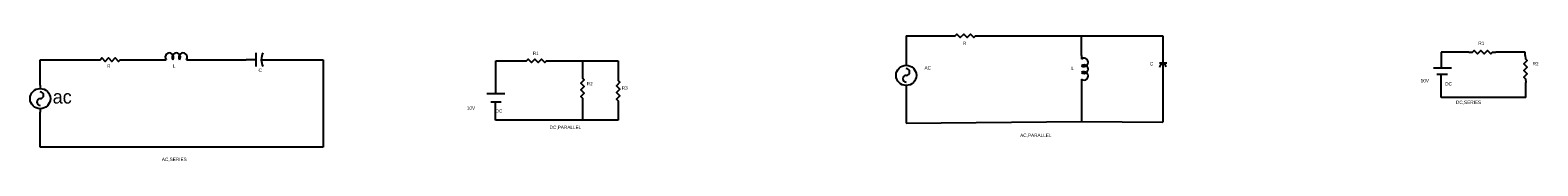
# Model space of a CAD drawing. Header units: inches. Extents: x 22.3 to 44.7, y 10.6 to 12.5.
import ezdxf

# ---------------------------------------------------------------- set-up
doc = ezdxf.new("R2010")
doc.units = ezdxf.units.IN
doc.header["$MEASUREMENT"] = 0

# ---------------------------------------------------------------- blocks, each defined once
blk = doc.blocks.new('Resistor')
at = {"color": 7}
blk.add_lwpolyline([(0, 0), (0.05, 0), (0.075, 0.025), (0.125, -0.025), (0.175, 0.025), (0.225, -0.025), (0.275, 0.025), (0.325, -0.025), (0.35, 0), (0.4, 0)], dxfattribs=at)
blk = doc.blocks.new('Generator - AC')
at = {"color": 7}
for p, q in [((0, 0), (0.05, 0)), ((0.35, 0), (0.4, 0))]:
    blk.add_line(p, q, dxfattribs=at)
blk.add_circle((0.2, 0), 0.15, dxfattribs=at)
for centre, start, end in [((0.15, 0), 0, 180), ((0.25, 0), 180, 0)]:
    blk.add_arc(centre, 0.05, start, end, dxfattribs=at)
blk = doc.blocks.new('Inductor')
at = {"color": 7}
for p, q in [((0, 0), (0.05, 0)), ((0.35, 0), (0.4, 0))]:
    blk.add_line(p, q, dxfattribs=at)
for centre in [(0.1, 0.0375), (0.2, 0.0375), (0.3, 0.0375)]:
    blk.add_arc(centre, 0.0625, 323.1301, 216.8699, dxfattribs=at)
blk = doc.blocks.new('Capacitor')
at = {"color": 7}
for p, q in [((0.15, 0), (0, 0)), ((0.15, -0.1), (0.15, 0.1)), ((0.225, 0), (0.4, 0))]:
    blk.add_line(p, q, dxfattribs=at)
blk.add_arc((0.4375, 0), 0.2125, 151.9275, 208.0725, dxfattribs=at)

msp = doc.modelspace()

# ---------------------------------------------------------------- linework, layer by layer
for p, q in [((35.319, 12.466), (35.995, 12.466)), ((35.319, 12.466), (35.319, 12.054)), ((36.395, 12.466), (37.912, 12.466)), ((37.912, 12.466), (37.912, 12.173)), ((37.912, 12.466), (39.119, 12.466)), ((39.119, 12.466), (39.119, 12.119)), ((22.491, 11.734), (22.491, 12.111)), ((22.491, 12.111), (23.327, 12.111)), ((23.727, 12.111), (24.305, 12.111)), ((24.705, 12.111), (25.54, 12.111)), ((25.94, 12.111), (26.683, 12.111)), ((26.683, 12.111), (26.683, 10.815)), ((29.241, 11.61), (29.241, 12.093)), ((29.241, 12.093), (29.642, 12.093)), ((30.042, 12.093), (30.524, 12.093)), ((30.524, 12.093), (30.524, 11.89)), ((30.524, 12.093), (31.053, 12.093)), ((31.053, 12.093), (31.053, 11.851)), ((39.07, 12.066), (39.177, 12.066)), ((39.119, 12.119), (39.119, 12.066)), ((43.655, 12.224), (43.245, 12.224)), ((43.245, 12.224), (43.245, 11.996)), ((44.489, 12.224), (44.055, 12.224)), ((44.489, 12.175), (44.489, 12.224)), ((39.122, 12.05), (39.122, 11.185)), ((43.128, 11.992), (43.394, 11.992)), ((43.179, 11.897), (43.335, 11.897)), ((43.245, 11.801), (43.245, 11.893)), ((35.319, 11.679), (35.319, 11.172)), ((37.914, 11.771), (37.914, 11.484)), ((43.245, 11.552), (43.245, 11.801)), ((44.495, 11.552), (44.495, 11.775)), ((29.107, 11.61), (29.374, 11.61)), ((29.167, 11.489), (29.32, 11.489)), ((29.237, 11.215), (29.237, 11.482)), ((30.524, 11.49), (30.524, 11.215)), ((31.053, 11.451), (31.053, 11.215)), ((37.914, 11.484), (37.914, 11.193)), ((44.495, 11.552), (43.245, 11.552)), ((22.492, 10.815), (22.491, 11.334)), ((31.053, 11.215), (29.237, 11.215)), ((35.319, 11.172), (37.914, 11.193)), ((37.914, 11.193), (39.122, 11.185)), ((26.683, 10.815), (22.492, 10.815))]:
    msp.add_line(p, q)
msp.add_arc((39.122, 12), 0.0495, 3.9372, 183.9372)

# ---------------------------------------------------------------- block references
for name, p in [('Resistor', (35.995, 12.466)), ('Resistor', (23.327, 12.111)), ('Inductor', (24.305, 12.111)), ('Capacitor', (25.54, 12.111)), ('Resistor', (29.642, 12.093)), ('Resistor', (43.655, 12.224))]:
    msp.add_blockref(name, p)
for name, p, rotation in [('Generator - AC', (35.319, 12.079), 270), ('Inductor', (37.914, 12.171), 270), ('Resistor', (44.489, 12.175), 270.8557412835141), ('Resistor', (30.524, 11.89), 270), ('Resistor', (31.053, 11.851), 270), ('Generator - AC', (22.491, 11.734), 270)]:
    msp.add_blockref(name, p, dxfattribs=dict(rotation=rotation))

# ---------------------------------------------------------------- texts
at = {"attachment_point": 1}
for s, insert, char_height, width in [('\\PR', (36.158, 12.461), 0.05, 0.00545), ('R1', (43.793, 12.38), 0.05, 0.00473), ('R1', (29.786, 12.231), 0.05, 0.01942), ('C', (38.929, 12.075), 0.05, 0.01532), ('R2', (44.597, 12.075), 0.05, 0.01418), ('R', (23.482, 12.041), 0.05, 0.04231), ('L', (24.454, 12.044), 0.05, 0.02173), ('AC', (35.589, 12.014), 0.05, 0.00766), ('L', (37.765, 12.01), 0.05, 0.04597), ('R2', (30.586, 11.779), 0.05, 0.00242), ('R3', (31.105, 11.717), 0.05, 0.00242), ('10V', (42.939, 11.825), 0.05, 0.00473), ('ac', (22.675, 11.661), 0.2, 0.01191), ('DC ', (29.237, 11.375), 0.05, 0.05803), ('DC,PARALLEL', (30.037, 11.133), 0.05, 0.05367), ('AC,PARALLEL', (37.006, 11.016), 0.05, 0.02299), ('AC,SERIES ', (24.292, 10.659), 0.05, 0.00397)]:
    msp.add_mtext(s, dxfattribs=dict(at, insert=insert, char_height=char_height, width=width))
at = {"char_height": 0.05, "attachment_point": 1}
for s, insert in [('C', (25.724, 11.979)), ('DC', (43.302, 11.778)), ('10V', (28.81, 11.419)), ('DC,SERIES', (43.463, 11.504))]:
    msp.add_mtext(s, dxfattribs=dict(at, insert=insert))

doc.saveas('drawing.dxf')
